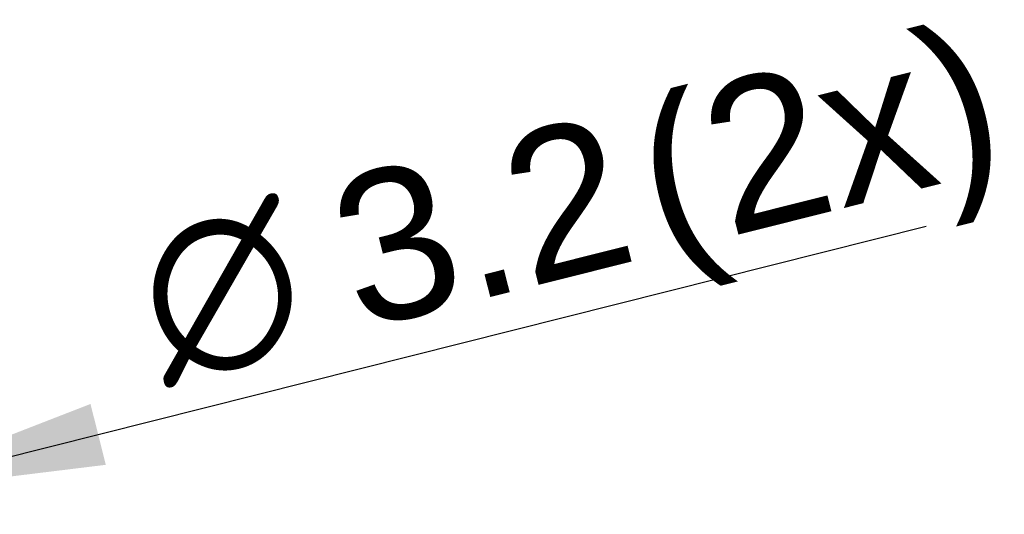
# Model space of a CAD drawing. Header units: millimetres. Extents: x 0 to 210, y 0 to 297.
# Tile 7 of 25: x 86.42 to 100.14, y 143.58 to 150.48. Entities that reach past the tile are written whole.
import ezdxf

# ---------------------------------------------------------------- set-up
doc = ezdxf.new("R2010")
doc.units = ezdxf.units.MM
doc.header["$LTSCALE"] = 19.36
doc.layers.get('0').update_dxf_attribs({"linetype": 'CONTINUOUS'})
doc.layers.add('Z_DIM_2D', color=7, linetype='CONTINUOUS')
doc.styles.add('TEXTSTYLE_3', font='helveticaneueltw1g-ltcn.otf')
doc.styles.add('TEXTSTYLE_4', font='gdt', dxfattribs={"width": 0.7})
doc.dimstyles.new('DIMSTYLE_1', dxfattribs={"dimtxt": 2.1, "dimasz": 3.5, "dimexe": 1.5, "dimexo": 0, "dimtad": 1, "dimdec": 3, "dimlfac": 3.00003, "dimdsep": 46, "dimtxsty": 'TEXTSTYLE_3', "dimblk": '_FILLED', "dimblk1": '_FILLED', "dimblk2": '_FILLED', "dimcen": 0.09, "dimclrt": 5, "dimazin": 2, "dimtp": 0.1, "dimtm": 0.1, "dimtfac": 1, "dimtdec": 3, "dimtofl": 0, "dimtmove": 0, "dimatfit": 1, "dimldrblk": '_FILLED', "dimfxl": 1, "dimtolj": 1, "dimarcsym": 0})

# ---------------------------------------------------------------- blocks, each defined once
blk = doc.blocks.new('_FILLED')
at = {"color": 0, "linetype": 'BYBLOCK'}
blk.add_solid([(0, 0), (-1, 0.125), (-1, -0.125)], dxfattribs=at)
blk = doc.blocks.new('*D0')
at = {"layer": 'Z_DIM_2D', "color": 2, "linetype": 'CONTINUOUS'}
blk.add_line((84.118, 143.844), (99.051, 147.601), dxfattribs=at)
at = {"layer": 'Z_DIM_2D', "color": 2, "linetype": 'CONTINUOUS', "xscale": 3.5, "yscale": 3.5, "zscale": 3.5, "rotation": 194.1236705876}
blk.add_blockref('_FILLED', (84.118, 143.844), dxfattribs=at)
at = {"layer": 'Z_DIM_2D', "color": 5, "linetype": 'CONTINUOUS'}
for s, style, p in [(' (2x)', 'TEXTSTYLE_3', (94.553, 147.011)), ('3.2', 'TEXTSTYLE_3', (91.134, 146.15)), ('n', 'TEXTSTYLE_4', (88.418, 145.467))]:
    blk.add_text(s, height=2.1, rotation=14.1237, dxfattribs=dict(at, style=style)).set_placement(p)

msp = doc.modelspace()

# ---------------------------------------------------------------- dimensions: what is measured, and where the dimension line sits
at = {"layer": 'Z_DIM_2D', "color": 2, "linetype": 'CONTINUOUS'}
dim = msp.add_diameter_dim_2p(p1=(84.11807, 143.8436), p2=(83.08365, 143.58331), text='%%c<> (2x)', dimstyle='DIMSTYLE_1', override={"dimpost": '<>'}, dxfattribs=at)
dim.commit()
dim.dimension.update_dxf_attribs({"geometry": '*D0', "text_midpoint": (93.41436, 147.80684), "dimtype": 163})

doc.saveas('drawing.dxf')
